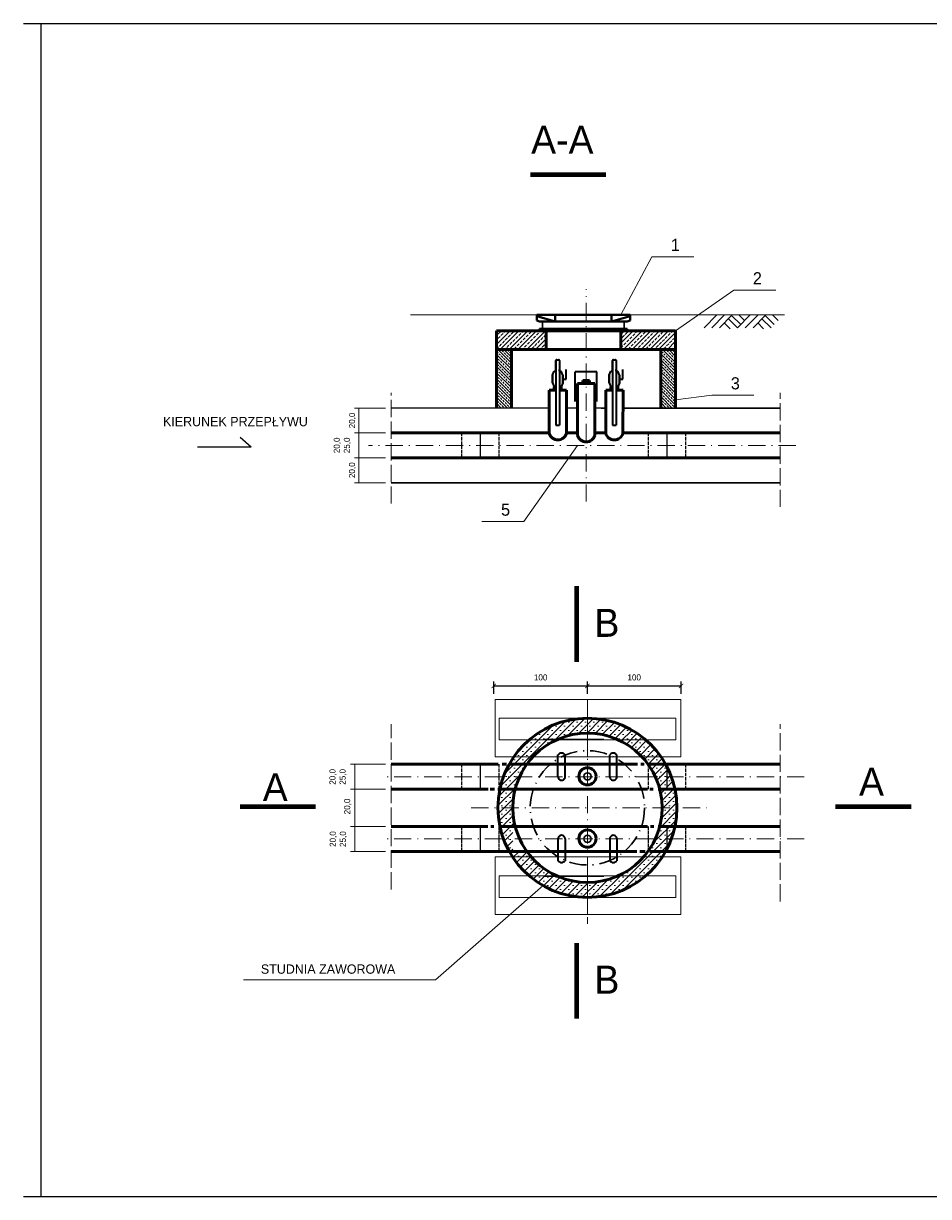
# Model space of a CAD drawing. Extents: x 6567519 to 6569315, y 5583523 to 5585607.
# Tile 40 of 67: x 6568803 to 6568908, y 5583600 to 5583736. Entities that reach past the tile are written whole.
import ezdxf

# ---------------------------------------------------------------- set-up
doc = ezdxf.new("R2010")
doc.units = 0
doc.header["$PDSIZE"] = 0.75
doc.linetypes.add('BZN', pattern=[2.5, 2, -0.5])
doc.linetypes.add('GAK', pattern=[3.5, 2, -0.7, 0.1, -0.7])
doc.layers.get('0').update_dxf_attribs({"linetype": 'CONTINUOUS', "lineweight": 13})
doc.layers.get('Defpoints').update_dxf_attribs({"linetype": 'CONTINUOUS'})
for name, color, linetype, lineweight in [('0-przyłącze', 7, 'CONTINUOUS', 50), ('40', 10, 'CONTINUOUS', 40), ('pomocnicza', 140, 'CONTINUOUS', 30), ('RAMKA', 7, 'CONTINUOUS', 25), ('siec', 7, 'GAK', 70), ('studnia', 170, 'CONTINUOUS', 50), ('wymiar', 80, 'CONTINUOUS', 20)]:
    doc.layers.add(name, color=color, linetype=linetype, lineweight=lineweight)
doc.dimstyles.new('Kopia ISO-25', dxfattribs={"dimtxt": 0.7, "dimasz": 0.5, "dimexe": 0.5, "dimexo": 0.625, "dimtad": 1, "dimdsep": 46, "dimtxsty": 'Standard', "dimblk": 'ARCHTICK', "dimcen": 2.5, "dimadec": 0, "dimazin": 0, "dimtfac": 1, "dimtmove": 0, "dimatfit": 3, "dimfxl": 0, "dimarcsym": 0})
pattern_1 = [(45, (6566823.8322, 5582609.0037), (-0.50911688, 0.50911688), []), (45, (6566824.34054, 5582609.0037), (-0.50911688, 0.50911688), [0.3456, -0.144])]

# ---------------------------------------------------------------- blocks, each defined once
blk = doc.blocks.new('_ArchTick')
at = {"color": 0, "linetype": 'ByBlock', "const_width": 0.15}
blk.add_lwpolyline([(-0.5, -0.5), (0.5, 0.5)], dxfattribs=at)
blk = doc.blocks.new('*D442')
at = {"layer": 'Defpoints', "color": 0, "linetype": 'ByBlock', "lineweight": 20}
for p in [(6568879.03, 5583659.42), (6568868.19, 5583657.87), (6568879.03, 5583657.87)]:
    blk.add_point(p, dxfattribs=at)
at = {"layer": 'studnia', "color": 0, "linetype": 'ByBlock', "lineweight": -2}
for p, q in [((6568868.19, 5583658.49), (6568868.19, 5583659.92)), ((6568879.03, 5583658.49), (6568879.03, 5583659.92)), ((6568868.19, 5583659.42), (6568879.03, 5583659.42))]:
    blk.add_line(p, q, dxfattribs=at)
at = {"layer": 'studnia', "color": 0, "linetype": 'ByBlock', "lineweight": -2, "xscale": 0.5, "yscale": 0.5, "zscale": 0.5, "rotation": 180}
blk.add_blockref('_ArchTick', (6568868.19, 5583659.42), dxfattribs=at)
at = {"layer": 'studnia', "color": 0, "linetype": 'ByBlock', "lineweight": -2, "xscale": 0.5, "yscale": 0.5, "zscale": 0.5}
blk.add_blockref('_ArchTick', (6568879.03, 5583659.42), dxfattribs=at)
at = {"layer": 'studnia', "color": 0, "linetype": 'ByBlock', "lineweight": 20, "insert": (6568873.61, 5583660.4), "char_height": 0.7, "attachment_point": 5}
blk.add_mtext('100', dxfattribs=at)
blk = doc.blocks.new('*D443')
at = {"layer": 'Defpoints', "color": 0, "linetype": 'ByBlock', "lineweight": 20}
for p in [(6568868.2, 5583659.42), (6568857.36, 5583657.87), (6568868.2, 5583657.87)]:
    blk.add_point(p, dxfattribs=at)
at = {"layer": 'studnia', "color": 0, "linetype": 'ByBlock', "lineweight": -2}
for p, q in [((6568857.36, 5583658.49), (6568857.36, 5583659.92)), ((6568868.2, 5583658.49), (6568868.2, 5583659.92)), ((6568857.36, 5583659.42), (6568868.2, 5583659.42))]:
    blk.add_line(p, q, dxfattribs=at)
at = {"layer": 'studnia', "color": 0, "linetype": 'ByBlock', "lineweight": -2, "xscale": 0.5, "yscale": 0.5, "zscale": 0.5, "rotation": 180}
blk.add_blockref('_ArchTick', (6568857.36, 5583659.42), dxfattribs=at)
at = {"layer": 'studnia', "color": 0, "linetype": 'ByBlock', "lineweight": -2, "xscale": 0.5, "yscale": 0.5, "zscale": 0.5}
blk.add_blockref('_ArchTick', (6568868.2, 5583659.42), dxfattribs=at)
at = {"layer": 'studnia', "color": 0, "linetype": 'ByBlock', "lineweight": 20, "insert": (6568862.78, 5583660.4), "char_height": 0.7, "attachment_point": 5}
blk.add_mtext('100', dxfattribs=at)

msp = doc.modelspace()

# ---------------------------------------------------------------- hatches: boundary and pattern name
at = {"layer": 'siec', "linetype": 'Continuous', "lineweight": 20}
h = msp.add_hatch(dxfattribs=at)
h.set_pattern_fill('ANSI33', color=0, scale=2, angle=90, style=0)
h.set_pattern_definition([(135, (-5226.1403, 15218.09356), (-0.353553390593, -0.353553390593), []), (135, (-5226.1403, 15218.4471), (-0.353553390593, -0.353553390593), [0.25, -0.125])])
h.paths.add_polyline_path([(6568859.401, 5583698.358), (6568857.673, 5583698.358), (6568857.673, 5583691.584), (6568857.983, 5583691.584), (6568859.401, 5583691.584)])
h.paths.add_polyline_path([(6568878.409, 5583698.358), (6568876.681, 5583698.358), (6568876.681, 5583691.584), (6568878.409, 5583691.584)])
at = {"layer": 'wymiar'}
h = msp.add_hatch(dxfattribs=at)
h.set_pattern_fill('JIS_STN_2.5', color=0, scale=0.288, style=0)
h.set_pattern_definition(pattern_1)
h.paths.add_polyline_path([(6568863.418, 5583698.358), (6568863.418, 5583700.518), (6568857.673, 5583700.518), (6568857.673, 5583698.358)])
h = msp.add_hatch(dxfattribs=at)
h.set_pattern_fill('JIS_STN_2.5', color=0, scale=0.288, style=0)
h.set_pattern_definition(pattern_1)
h.paths.add_polyline_path([(6568872.058, 5583700.518), (6568872.058, 5583698.358), (6568878.409, 5583698.358), (6568878.409, 5583700.518)])
at = {"layer": 'wymiar', "lineweight": 20}
h = msp.add_hatch(dxfattribs=at)
h.set_pattern_fill('SACNCR', color=0, scale=0.288, style=0)
h.set_pattern_definition([(45, (6566823.9872, 5582600.0241), (-0.48493383, 0.48493383), []), (45, (6566824.47215, 5582600.0241), (-0.48493383, 0.48493383), [0, -0.6858])])
h.paths.add_polyline_path([(6568857.828, 5583645.315, 0.1275943), (6568859.135, 5583640.275), (6568859.556, 5583640.275), (6568859.556, 5583643.155), (6568859.83, 5583643.155, -0.0632542), (6568859.556, 5583645.315, -1), (6568876.836, 5583645.315, -0.7286424), (6568861.178, 5583640.275), (6568859.135, 5583640.275, 0.7736876), (6568878.564, 5583645.315, 1)])

# ---------------------------------------------------------------- linework, layer by layer
at = {"layer": '0-przyłącze', "color": 0, "lineweight": 30}
for p, q in [((6568862.998, 5583700.758, 10.18), (6568862.998, 5583701.598, 10.18)), ((6568872.449, 5583700.758, 10.18), (6568872.449, 5583701.598, 10.18))]:
    msp.add_line(p, q, dxfattribs=at)
at = {"layer": '0-przyłącze', "color": 0, "lineweight": 35}
for p, q in [((6568864.151, 5583695.388, 10.18), (6568864.351, 5583695.841, 10.18)), ((6568864.151, 5583695.388, 10.18), (6568864.151, 5583694.482, 10.18)), ((6568864.151, 5583694.482, 10.18), (6568864.151, 5583695.388, 10.18)), ((6568864.351, 5583695.841, 10.18), (6568864.538, 5583695.841, 10.18)), ((6568864.538, 5583695.841, 10.18), (6568864.538, 5583696.035, 10.18)), ((6568864.951, 5583695.841, 10.18), (6568864.951, 5583696.035, 10.18)), ((6568864.951, 5583695.841, 10.18), (6568865.138, 5583695.841, 10.18)), ((6568865.338, 5583695.388, 10.18), (6568865.138, 5583695.841, 10.18)), ((6568865.338, 5583695.388, 10.18), (6568865.338, 5583694.482, 10.18)), ((6568865.338, 5583694.482, 10.18), (6568865.338, 5583695.388, 10.18)), ((6568865.338, 5583694.935, 10.18), (6568865.731, 5583694.935, 10.18)), ((6568865.731, 5583694.935, 10.18), (6568865.731, 5583696.04, 10.18)), ((6568870.718, 5583695.388, 10.18), (6568870.918, 5583695.841, 10.18)), ((6568870.718, 5583695.388, 10.18), (6568870.718, 5583694.482, 10.18)), ((6568870.718, 5583694.482, 10.18), (6568870.718, 5583695.388, 10.18)), ((6568870.918, 5583695.841, 10.18), (6568871.105, 5583695.841, 10.18)), ((6568871.105, 5583695.841, 10.18), (6568871.105, 5583696.035, 10.18)), ((6568871.519, 5583695.841, 10.18), (6568871.519, 5583696.035, 10.18)), ((6568871.519, 5583695.841, 10.18), (6568871.705, 5583695.841, 10.18)), ((6568871.905, 5583695.388, 10.18), (6568871.705, 5583695.841, 10.18)), ((6568871.905, 5583695.388, 10.18), (6568871.905, 5583694.482, 10.18)), ((6568871.905, 5583694.482, 10.18), (6568871.905, 5583695.388, 10.18)), ((6568871.905, 5583694.935, 10.18), (6568872.298, 5583694.935, 10.18)), ((6568872.298, 5583694.935, 10.18), (6568872.298, 5583696.04, 10.18)), ((6568864.151, 5583694.482, 10.18), (6568864.351, 5583694.029, 10.18)), ((6568865.338, 5583694.482, 10.18), (6568865.138, 5583694.029, 10.18)), ((6568870.718, 5583694.482, 10.18), (6568870.918, 5583694.029, 10.18)), ((6568871.905, 5583694.482, 10.18), (6568871.705, 5583694.029, 10.18))]:
    msp.add_line(p, q, dxfattribs=at)
at = {"layer": '0-przyłącze', "color": 0, "lineweight": 30}
for centre in [(6568868.199, 5583648.953, 10.18), (6568868.199, 5583641.715, 10.18)]:
    msp.add_circle(centre, 0.418, dxfattribs=at)
at = {"layer": '40', "color": 0}
for p, q in [((6568862.32, 5583702.364, 10.18), (6568873.127, 5583702.369, 10.18)), ((6568862.32, 5583702.364, 10.18), (6568862.32, 5583701.718, 10.18)), ((6568864.454, 5583701.598, 10.18), (6568862.32, 5583702.198, 10.18)), ((6568862.32, 5583701.718, 10.18), (6568862.653, 5583701.598, 10.18)), ((6568862.653, 5583701.598, 10.18), (6568872.793, 5583701.598, 10.18)), ((6568864.454, 5583702.366, 10.18), (6568864.454, 5583701.598, 10.18)), ((6568870.993, 5583702.366, 10.18), (6568870.993, 5583701.598, 10.18)), ((6568870.993, 5583701.598, 10.18), (6568873.127, 5583702.198, 10.18)), ((6568873.127, 5583701.718, 10.18), (6568872.793, 5583701.598, 10.18)), ((6568873.127, 5583702.364, 10.18), (6568873.127, 5583701.718, 10.18)), ((6568862.654, 5583700.758, 10.18), (6568862.654, 5583700.518, 10.18)), ((6568862.654, 5583700.758, 10.18), (6568872.793, 5583700.758, 10.18)), ((6568872.793, 5583700.758, 10.18), (6568872.793, 5583700.518, 10.18))]:
    msp.add_line(p, q, dxfattribs=at)
at = {"layer": 'pomocnicza', "color": 0, "lineweight": 25}
for p, q in [((6568802.898, 5583736.09, 10.18), (6569005.043, 5583736.09, 10.18)), ((6568804.938, 5583600.324, 10.18), (6568804.938, 5583736.09, 10.18)), ((6568802.898, 5583600.324, 10.18), (6569005.043, 5583600.324, 10.18))]:
    msp.add_line(p, q, dxfattribs=at)
at = {"layer": 'pomocnicza', "color": 0, "linetype": 'ByBlock', "lineweight": 20}
for p, q in [((6568844.832, 5583691.584, 10.18), (6568841.218, 5583691.584, 10.18)), ((6568841.718, 5583688.704, 10.18), (6568841.718, 5583691.584, 10.18)), ((6568844.832, 5583688.704, 10.18), (6568841.218, 5583688.704, 10.18)), ((6568844.832, 5583688.704, 10.18), (6568841.218, 5583688.704, 10.18)), ((6568841.718, 5583685.824, 10.18), (6568841.718, 5583688.704, 10.18)), ((6568844.832, 5583685.824, 10.18), (6568841.218, 5583685.824, 10.18)), ((6568844.832, 5583685.824, 10.18), (6568841.218, 5583685.824, 10.18)), ((6568841.718, 5583682.944, 10.18), (6568841.718, 5583685.824, 10.18)), ((6568844.832, 5583682.944, 10.18), (6568841.218, 5583682.944, 10.18)), ((6568844.832, 5583650.355, 10.18), (6568840.758, 5583650.355, 10.18)), ((6568841.258, 5583647.475, 10.18), (6568841.258, 5583650.355, 10.18)), ((6568844.832, 5583647.475, 10.18), (6568840.758, 5583647.475, 10.18)), ((6568841.258, 5583643.155, 10.18), (6568841.258, 5583647.475, 10.18)), ((6568844.832, 5583647.475, 10.18), (6568841.792, 5583647.475, 10.18)), ((6568844.832, 5583643.155, 10.18), (6568840.758, 5583643.155, 10.18)), ((6568841.258, 5583640.275, 10.18), (6568841.258, 5583643.155, 10.18)), ((6568844.707, 5583643.155, 10.18), (6568841.792, 5583643.155, 10.18)), ((6568844.832, 5583640.275, 10.18), (6568840.758, 5583640.275, 10.18))]:
    msp.add_line(p, q, dxfattribs=at)
at = {"layer": 'RAMKA', "color": 0, "linetype": 'ByBlock'}
for q in [(6568827.976, 5583688.176, 10.18), (6568823.068, 5583687.044, 10.18)]:
    msp.add_line((6568829.26, 5583687.044, 10.18), q, dxfattribs=at)
at = {"layer": 'siec', "color": 0, "linetype": 'ByBlock', "lineweight": 35}
for p, q in [((6568864.538, 5583696.035, 10.18), (6568864.538, 5583697.074, 10.18)), ((6568864.538, 5583697.074, 10.18), (6568864.538, 5583689.583, 10.18)), ((6568864.638, 5583697.174, 10.18), (6568864.851, 5583697.174, 10.18)), ((6568864.951, 5583697.074, 10.18), (6568864.951, 5583689.583, 10.18)), ((6568871.105, 5583696.035, 10.18), (6568871.105, 5583697.074, 10.18)), ((6568871.105, 5583697.074, 10.18), (6568871.105, 5583689.583, 10.18)), ((6568871.205, 5583697.174, 10.18), (6568871.419, 5583697.174, 10.18)), ((6568871.519, 5583697.074, 10.18), (6568871.519, 5583689.583, 10.18)), ((6568866.762, 5583692.346, 10.18), (6568866.762, 5583695.761, 10.18)), ((6568869.295, 5583695.761, 10.18), (6568866.762, 5583695.761, 10.18)), ((6568869.295, 5583692.346, 10.18), (6568869.295, 5583695.761, 10.18)), ((6568864.538, 5583689.583, 10.18), (6568864.951, 5583689.583, 10.18)), ((6568871.105, 5583689.583, 10.18), (6568871.519, 5583689.583, 10.18)), ((6568864.782, 5583648.915, 10.18), (6568864.782, 5583651.437, 10.18)), ((6568865.617, 5583648.915, 10.18), (6568865.617, 5583651.437, 10.18)), ((6568870.775, 5583648.915, 10.18), (6568870.775, 5583651.437, 10.18)), ((6568871.61, 5583648.915, 10.18), (6568871.61, 5583651.437, 10.18)), ((6568864.782, 5583641.715, 10.18), (6568864.782, 5583639.194, 10.18)), ((6568865.617, 5583641.715, 10.18), (6568865.617, 5583639.194, 10.18)), ((6568870.775, 5583641.715, 10.18), (6568870.775, 5583639.194, 10.18)), ((6568871.61, 5583641.715, 10.18), (6568871.61, 5583639.194, 10.18))]:
    msp.add_line(p, q, dxfattribs=at)
at = {"layer": 'siec', "color": 0, "linetype": 'ByBlock', "lineweight": 20}
for p, q in [((6568878.422, 5583655.683, 10.18), (6568857.97, 5583655.683, 10.18)), ((6568857.97, 5583653.183, 10.18), (6568857.97, 5583655.683, 10.18)), ((6568878.422, 5583653.183, 10.18), (6568878.422, 5583655.683, 10.18)), ((6568857.97, 5583653.183, 10.18), (6568878.422, 5583653.183, 10.18)), ((6568857.97, 5583637.447, 10.18), (6568878.422, 5583637.447, 10.18)), ((6568857.97, 5583637.447, 10.18), (6568857.97, 5583634.947, 10.18)), ((6568878.422, 5583637.447, 10.18), (6568878.422, 5583634.947, 10.18)), ((6568878.422, 5583634.947, 10.18), (6568857.97, 5583634.947, 10.18))]:
    msp.add_line(p, q, dxfattribs=at)
at = {"layer": 'siec', "color": 0, "linetype": 'ByBlock', "lineweight": 20, "elevation": 10.18}
for points in [[(6568857.5, 5583657.865), (6568868.196, 5583657.865), (6568868.196, 5583651.217), (6568857.5, 5583651.217)], [(6568868.187, 5583657.865), (6568879.026, 5583657.865), (6568879.026, 5583651.217), (6568868.187, 5583651.217)], [(6568857.5, 5583639.629), (6568868.196, 5583639.629), (6568868.196, 5583632.981), (6568857.5, 5583632.981)], [(6568868.187, 5583639.629), (6568879.026, 5583639.629), (6568879.026, 5583632.981), (6568868.187, 5583632.981)]]:
    msp.add_lwpolyline(points, close=True, dxfattribs=at)
at = {"layer": 'siec', "color": 0, "lineweight": 30}
msp.add_circle((6568868.196, 5583645.315, 10.18), 6.622, dxfattribs=at)
at = {"layer": 'siec', "color": 0, "linetype": 'ByBlock', "lineweight": 35}
for centre, radius, start, end in [((6568864.638, 5583697.074, 10.18), 0.1, 90, 180), ((6568864.851, 5583697.074, 10.18), 0.1, 0, 90), ((6568871.205, 5583697.074, 10.18), 0.1, 90, 180), ((6568871.419, 5583697.074, 10.18), 0.1, 0, 90), ((6568865.199, 5583651.116, 10.18), 0.526, 37.50049, 142.49951), ((6568871.192, 5583651.116, 10.18), 0.526, 37.50049, 142.49951), ((6568865.199, 5583648.914, 10.18), 0.417, 179.88498, 0.11502), ((6568871.192, 5583648.914, 10.18), 0.417, 179.88498, 0.11502), ((6568865.199, 5583641.716, 10.18), 0.417, 359.88498, 180.11502), ((6568871.192, 5583641.716, 10.18), 0.417, 359.88498, 180.11502), ((6568865.199, 5583639.514, 10.18), 0.526, 217.50049, 322.49951), ((6568871.192, 5583639.514, 10.18), 0.526, 217.50049, 322.49951)]:
    msp.add_arc(centre, radius, start, end, dxfattribs=at)
at = {"layer": 'studnia', "color": 0}
for p, q in [((6568857.673, 5583698.358, 10.18), (6568857.673, 5583700.518, 10.18)), ((6568857.673, 5583700.518, 10.18), (6568878.409, 5583700.518, 10.18)), ((6568863.418, 5583698.358, 10.18), (6568863.418, 5583700.518, 10.18)), ((6568872.058, 5583698.358, 10.18), (6568872.058, 5583700.518, 10.18)), ((6568878.409, 5583698.358, 10.18), (6568878.409, 5583700.518, 10.18)), ((6568857.673, 5583691.584, 10.18), (6568857.673, 5583698.358, 10.18)), ((6568857.673, 5583698.358, 10.18), (6568859.401, 5583698.358, 10.18)), ((6568857.673, 5583698.358, 10.18), (6568878.409, 5583698.358, 10.18)), ((6568859.401, 5583698.358, 10.18), (6568859.401, 5583691.584, 10.18)), ((6568876.681, 5583691.584, 10.18), (6568876.681, 5583698.358, 10.18)), ((6568876.681, 5583698.358, 10.18), (6568878.409, 5583698.358, 10.18)), ((6568878.409, 5583698.358, 10.18), (6568878.409, 5583691.584, 10.18)), ((6568867.647, 5583694.411, 10.18), (6568867.647, 5583694.783, 10.18)), ((6568867.647, 5583694.783, 10.18), (6568868.435, 5583694.783, 10.18)), ((6568868.435, 5583694.783, 10.18), (6568868.435, 5583694.411, 10.18)), ((6568863.774, 5583688.624, 10.18), (6568863.761, 5583693.657, 10.18)), ((6568863.761, 5583693.657, 10.18), (6568864.538, 5583693.657, 10.18)), ((6568864.351, 5583693.657, 10.18), (6568864.351, 5583694.029, 10.18)), ((6568864.351, 5583694.029, 10.18), (6568864.538, 5583694.029, 10.18)), ((6568864.951, 5583694.029, 10.18), (6568865.138, 5583694.029, 10.18)), ((6568864.951, 5583693.657, 10.18), (6568865.756, 5583693.657, 10.18)), ((6568865.138, 5583694.029, 10.18), (6568865.138, 5583693.657, 10.18)), ((6568865.769, 5583688.624, 10.18), (6568865.754, 5583693.657, 10.18)), ((6568867.057, 5583688.388, 10.18), (6568867.057, 5583694.411, 10.18)), ((6568869.052, 5583694.411, 10.18), (6568867.057, 5583694.411, 10.18)), ((6568869.052, 5583688.388, 10.18), (6568869.052, 5583694.411, 10.18)), ((6568870.313, 5583688.624, 10.18), (6568870.328, 5583693.657, 10.18)), ((6568870.328, 5583693.657, 10.18), (6568871.105, 5583693.657, 10.18)), ((6568870.918, 5583693.657, 10.18), (6568870.918, 5583694.029, 10.18)), ((6568870.918, 5583694.029, 10.18), (6568871.105, 5583694.029, 10.18)), ((6568871.519, 5583694.029, 10.18), (6568871.705, 5583694.029, 10.18)), ((6568871.519, 5583693.657, 10.18), (6568872.323, 5583693.657, 10.18)), ((6568871.705, 5583694.029, 10.18), (6568871.705, 5583693.657, 10.18)), ((6568872.308, 5583688.624, 10.18), (6568872.321, 5583693.657, 10.18)), ((6568845.457, 5583688.704, 10.18), (6568863.774, 5583688.709, 10.18)), ((6568863.553, 5583688.704, 10.18), (6568863.774, 5583688.704, 10.18)), ((6568865.769, 5583688.708, 10.18), (6568867.057, 5583688.704, 10.18)), ((6568869.053, 5583688.71, 10.18), (6568869.771, 5583688.704, 10.18)), ((6568869.661, 5583688.705, 10.18), (6568870.313, 5583688.705, 10.18)), ((6568870.313, 5583688.705, 10.18), (6568869.661, 5583688.705, 10.18)), ((6568872.308, 5583688.705, 10.18), (6568890.501, 5583688.704, 10.18)), ((6568872.529, 5583688.704, 10.18), (6568872.308, 5583688.705, 10.18)), ((6568872.529, 5583688.704, 10.18), (6568872.308, 5583688.704, 10.18)), ((6568845.457, 5583685.824, 10.18), (6568856.688, 5583685.824, 10.18)), ((6568856.688, 5583685.824, 10.18), (6568876.378, 5583685.824, 10.18)), ((6568876.378, 5583685.824, 10.18), (6568890.501, 5583685.824, 10.18)), ((6568845.457, 5583650.355, 10.18), (6568857.879, 5583650.355, 10.18)), ((6568858.323, 5583650.355, 10.18), (6568858.841, 5583650.355, 10.18)), ((6568859.24, 5583650.355, 10.18), (6568873.991, 5583650.355, 10.18)), ((6568874.361, 5583650.355, 10.18), (6568874.747, 5583650.355, 10.18)), ((6568875.263, 5583650.355, 10.18), (6568890.501, 5583650.355, 10.18)), ((6568845.457, 5583647.475, 10.18), (6568856.688, 5583647.475, 10.18)), ((6568856.937, 5583647.475, 10.18), (6568857.428, 5583647.475, 10.18)), ((6568857.823, 5583647.475, 10.18), (6568875.152, 5583647.475, 10.18)), ((6568875.416, 5583647.475, 10.18), (6568875.813, 5583647.475, 10.18)), ((6568876.378, 5583647.475, 10.18), (6568890.501, 5583647.475, 10.18)), ((6568845.457, 5583643.155, 10.18), (6568856.673, 5583643.155, 10.18)), ((6568857.014, 5583643.155, 10.18), (6568857.369, 5583643.155, 10.18)), ((6568857.983, 5583643.155, 10.18), (6568875.168, 5583643.155, 10.18)), ((6568875.485, 5583643.155, 10.18), (6568875.885, 5583643.155, 10.18)), ((6568876.402, 5583643.155, 10.18), (6568890.501, 5583643.155, 10.18)), ((6568845.457, 5583640.275, 10.18), (6568873.901, 5583640.275, 10.18)), ((6568874.257, 5583640.275, 10.18), (6568874.864, 5583640.275, 10.18)), ((6568875.408, 5583640.275, 10.18), (6568890.501, 5583640.275, 10.18))]:
    msp.add_line(p, q, dxfattribs=at)
at = {"layer": 'studnia', "color": 0, "linetype": 'BZN', "lineweight": 20}
for p, q in [((6568845.457, 5583680.516, 10.18), (6568845.457, 5583693.357, 10.18)), ((6568890.501, 5583680.129, 10.18), (6568890.501, 5583693.357, 10.18)), ((6568845.457, 5583635.859, 10.18), (6568845.457, 5583655.008, 10.18)), ((6568890.501, 5583634.459, 10.18), (6568890.501, 5583655.008, 10.18))]:
    msp.add_line(p, q, dxfattribs=at)
at = {"layer": 'studnia', "color": 0, "lineweight": 30}
for p, q in [((6568845.457, 5583691.584, 10.18), (6568863.766, 5583691.589, 10.18)), ((6568863.611, 5583691.583, 10.18), (6568863.766, 5583691.582, 10.18)), ((6568865.76, 5583691.588, 10.18), (6568867.057, 5583691.584, 10.18)), ((6568869.045, 5583691.59, 10.18), (6568869.771, 5583691.584, 10.18)), ((6568869.771, 5583691.584, 10.18), (6568870.322, 5583691.584, 10.18)), ((6568869.771, 5583691.584, 10.18), (6568870.322, 5583691.584, 10.18)), ((6568872.316, 5583691.584, 10.18), (6568890.501, 5583691.584, 10.18)), ((6568872.47, 5583691.583, 10.18), (6568872.316, 5583691.582, 10.18)), ((6568845.457, 5583682.944, 10.18), (6568890.501, 5583682.944, 10.18)), ((6568863.17, 5583653.235, 10.18), (6568870.076, 5583653.235, 10.18)), ((6568863.17, 5583637.395, 10.18), (6568870.076, 5583637.395, 10.18))]:
    msp.add_line(p, q, dxfattribs=at)
at = {"layer": 'studnia', "color": 0, "linetype": 'BZN', "lineweight": 25, "ltscale": 0.2}
for p, q in [((6568853.663, 5583685.824, 10.18), (6568853.663, 5583688.704, 10.18)), ((6568857.983, 5583685.824, 10.18), (6568857.983, 5583688.704, 10.18)), ((6568875.263, 5583685.824, 10.18), (6568875.263, 5583688.704, 10.18)), ((6568879.583, 5583685.824, 10.18), (6568879.583, 5583688.704, 10.18)), ((6568853.663, 5583647.475, 10.18), (6568853.663, 5583650.355, 10.18)), ((6568857.983, 5583647.475, 10.18), (6568857.983, 5583650.355, 10.18)), ((6568875.263, 5583647.475, 10.18), (6568875.263, 5583650.355, 10.18)), ((6568879.583, 5583647.475, 10.18), (6568879.583, 5583650.355, 10.18)), ((6568853.663, 5583640.275, 10.18), (6568853.663, 5583643.155, 10.18)), ((6568857.983, 5583640.275, 10.18), (6568857.983, 5583643.155, 10.18)), ((6568875.263, 5583640.275, 10.18), (6568875.263, 5583643.155, 10.18)), ((6568879.583, 5583640.275, 10.18), (6568879.583, 5583643.155, 10.18))]:
    msp.add_line(p, q, dxfattribs=at)
at = {"layer": 'studnia', "color": 0, "lineweight": 25}
for p, q in [((6568855.823, 5583685.824, 10.18), (6568855.823, 5583688.704, 10.18)), ((6568877.423, 5583685.824, 10.18), (6568877.423, 5583688.704, 10.18)), ((6568855.823, 5583647.475, 10.18), (6568855.823, 5583650.355, 10.18)), ((6568877.423, 5583647.475, 10.18), (6568877.423, 5583650.355, 10.18)), ((6568855.823, 5583640.275, 10.18), (6568855.823, 5583643.155, 10.18)), ((6568877.423, 5583640.275, 10.18), (6568877.423, 5583643.155, 10.18))]:
    msp.add_line(p, q, dxfattribs=at)
at = {"layer": 'studnia', "color": 0}
for centre, radius in [((6568868.196, 5583645.315, 10.18), 10.368), ((6568868.196, 5583645.315, 10.18), 8.64), ((6568868.199, 5583648.953, 10.18), 0.998), ((6568868.199, 5583641.753, 10.18), 0.998)]:
    msp.add_circle(centre, radius, dxfattribs=at)
for centre in [(6568864.771, 5583688.94, 10.18), (6568868.055, 5583688.704, 10.18), (6568871.31, 5583688.94, 10.18)]:
    msp.add_arc(centre, 1.047, 197.60624, 342.39376, dxfattribs=at)
at = {"layer": 'wymiar', "color": 0, "lineweight": 80}
for p, q in [((6568870.341, 5583718.589, 10.18), (6568861.601, 5583718.589, 10.18)), ((6568866.926, 5583670.96, 10.18), (6568866.926, 5583662.22, 10.18)), ((6568836.717, 5583645.433, 10.18), (6568827.977, 5583645.433, 10.18)), ((6568905.667, 5583645.433, 10.18), (6568896.927, 5583645.433, 10.18)), ((6568866.926, 5583629.662, 10.18), (6568866.926, 5583620.922, 10.18))]:
    msp.add_line(p, q, dxfattribs=at)
at = {"layer": 'wymiar', "color": 0}
for p, q in [((6568875.651, 5583709.099, 10.18), (6568872.058, 5583702.367, 10.18)), ((6568880.518, 5583709.099, 10.18), (6568875.651, 5583709.099, 10.18)), ((6568885.139, 5583705.23, 10.18), (6568878.409, 5583700.518, 10.18)), ((6568890.006, 5583705.23, 10.18), (6568885.139, 5583705.23, 10.18)), ((6568847.692, 5583702.367, 10.18), (6568891.018, 5583702.367, 10.18)), ((6568883.171, 5583702.367, 10.18), (6568881.694, 5583700.873, 10.18)), ((6568884.068, 5583702.367, 10.18), (6568882.592, 5583700.873, 10.18)), ((6568884.965, 5583702.367, 10.18), (6568883.489, 5583700.873, 10.18)), ((6568885.577, 5583700.873, 10.18), (6568884.521, 5583701.917, 10.18)), ((6568885.948, 5583701.248, 10.18), (6568884.892, 5583702.292, 10.18)), ((6568887.053, 5583702.367, 10.18), (6568885.577, 5583700.873, 10.18)), ((6568885.725, 5583702.367, 10.18), (6568886.397, 5583701.703, 10.18)), ((6568887.951, 5583702.367, 10.18), (6568886.474, 5583700.873, 10.18)), ((6568888.848, 5583702.367, 10.18), (6568887.372, 5583700.873, 10.18)), ((6568889.46, 5583700.873, 10.18), (6568888.404, 5583701.917, 10.18)), ((6568889.831, 5583701.248, 10.18), (6568888.775, 5583702.292, 10.18)), ((6568889.608, 5583702.367, 10.18), (6568890.28, 5583701.703, 10.18)), ((6568884.041, 5583701.432, 10.18), (6568884.713, 5583700.767, 10.18)), ((6568887.924, 5583701.432, 10.18), (6568888.596, 5583700.767, 10.18)), ((6568882.588, 5583693.073, 10.18), (6568878.409, 5583692.547, 10.18)), ((6568887.456, 5583693.073, 10.18), (6568882.588, 5583693.073, 10.18)), ((6568860.851, 5583678.453, 10.18), (6568867.041, 5583687.264, 10.18)), ((6568860.851, 5583678.453, 10.18), (6568855.984, 5583678.453, 10.18)), ((6568828.38, 5583625.418, 10.18), (6568850.592, 5583625.415, 10.18))]:
    msp.add_line(p, q, dxfattribs=at)
at = {"layer": 'wymiar', "color": 0, "linetype": 'GAK'}
for p, q in [((6568868.041, 5583680.748, 10.18), (6568868.041, 5583705.351, 10.18)), ((6568892.317, 5583687.264, 10.18), (6568842.831, 5583687.264, 10.18)), ((6568868.196, 5583657.176, 10.18), (6568868.196, 5583631.902, 10.18)), ((6568893.306, 5583648.915, 10.18), (6568844.595, 5583648.915, 10.18)), ((6568854.747, 5583645.315, 10.18), (6568881.971, 5583645.315, 10.18)), ((6568893.306, 5583641.715, 10.18), (6568844.595, 5583641.715, 10.18))]:
    msp.add_line(p, q, dxfattribs=at)
at = {"layer": 'wymiar', "color": 0, "lineweight": 20}
msp.add_line((6568850.592, 5583625.415, 10.18), (6568863.066, 5583636.305, 10.18), dxfattribs=at)
for radius in [10.368, 8.64]:
    msp.add_circle((6568868.196, 5583645.315, 10.18), radius, dxfattribs=at)

# ---------------------------------------------------------------- texts
at = {"layer": 'pomocnicza', "color": 0}
for s, height, p in [('A-A', 3.24, (6568861.68, 5583721.011, 10.18)), ('1', 1.404, (6568877.861, 5583709.768, 10.18)), ('2', 1.404, (6568887.349, 5583705.898, 10.18)), ('3', 1.404, (6568884.798, 5583693.741, 10.18)), ('5', 1.404, (6568858.194, 5583679.121, 10.18)), ('B', 3.24, (6568869.003, 5583665.101, 10.18)), ('A', 3.24, (6568830.606, 5583646.083, 10.18)), ('A', 3.24, (6568899.645, 5583646.715, 10.18)), ('B', 3.24, (6568869.003, 5583623.802, 10.18))]:
    msp.add_text(s, height=height, dxfattribs=at).set_placement(p)
at = {"layer": 'pomocnicza', "color": 0, "lineweight": 25}
for s, p in [('KIERUNEK PRZEPŁYWU', (6568819.055, 5583689.478, 10.18)), ('STUDNIA ZAWOROWA', (6568830.388, 5583626.109, 10.18))]:
    msp.add_text(s, height=1.08, dxfattribs=at).set_placement(p)
at = {"layer": 'pomocnicza', "color": 0, "linetype": 'ByBlock', "lineweight": 20, "char_height": 0.7, "attachment_point": 5, "rotation": 90}
for s, insert in [('20,0', (6568841, 5583690.144, 10.18)), ('20,0\\P25,0', (6568839.824, 5583687.264, 10.18)), ('20,0', (6568841, 5583684.384, 10.18)), ('20,0\\P25,0', (6568839.326, 5583648.896, 10.18)), ('20,0', (6568840.446, 5583645.469, 10.18)), ('20,0\\P25,0', (6568839.36, 5583641.696, 10.18))]:
    msp.add_mtext(s, dxfattribs=dict(at, insert=insert))

# ---------------------------------------------------------------- dimensions: what is measured, and where the dimension line sits
at = {"layer": 'studnia', "color": 0, "linetype": 'ByBlock', "lineweight": 20}
for p1, p2, picture, middle in [((6568857.357, 5583657.865, 10.18), (6568868.196, 5583657.865, 10.18), '*D443', (6568862.777, 5583660.396, 10.18)), ((6568868.187, 5583657.865, 10.18), (6568879.026, 5583657.865, 10.18), '*D442', (6568873.607, 5583660.396, 10.18))]:
    dim = msp.add_aligned_dim(p1=p1, p2=p2, distance=1.556, text='100', dimstyle='Kopia ISO-25', dxfattribs=at)
    dim.commit()
    dim.dimension.update_dxf_attribs({"geometry": picture, "text_midpoint": middle})

doc.saveas('drawing.dxf')
